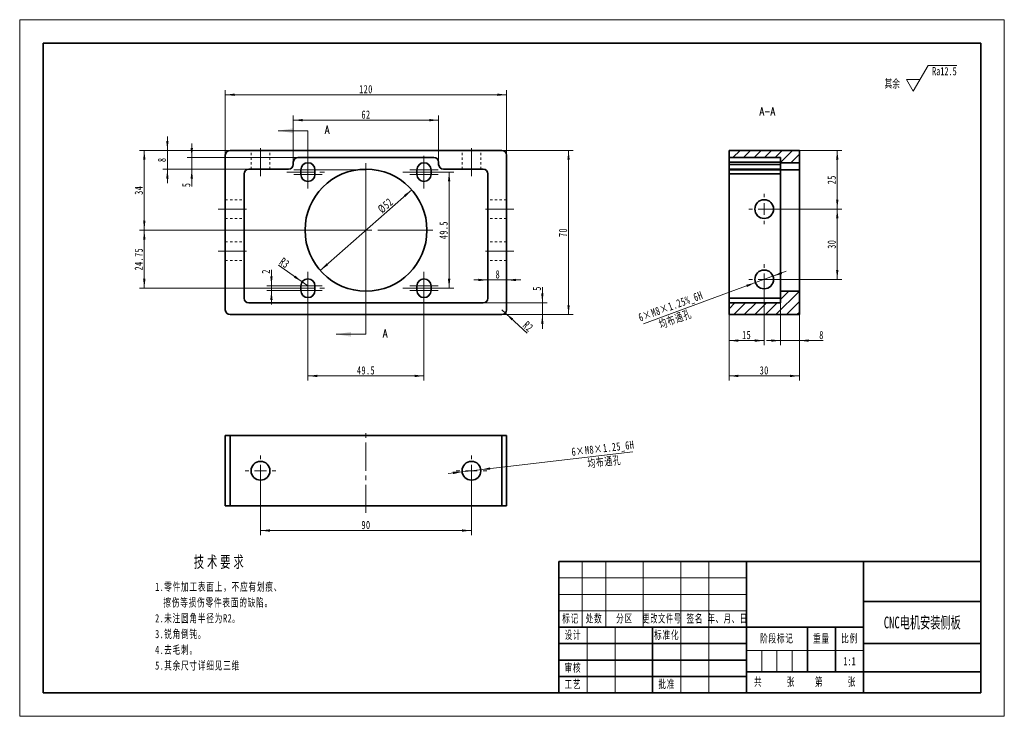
# Model space of a CAD drawing. Header units: millimetres. Extents: x -210 to 210, y -148 to 148.
import ezdxf
from ezdxf.enums import TextEntityAlignment as Align

# ---------------------------------------------------------------- set-up
doc = ezdxf.new("R2010")
doc.units = ezdxf.units.MM
doc.set_wipeout_variables(frame=1)
doc.linetypes.add('点画线', pattern=[18, 12, -2, 2, -2])
doc.linetypes.add('虚线', pattern=[2, 1, -1])
doc.layers.get('0').update_dxf_attribs({"lineweight": 35})
for name, color, linetype, lineweight in [('10', 7, 'Continuous', 18), ('中心线层', 1, '点画线', 18), ('剖面线层', 4, 'Continuous', 18), ('尺寸线层', 3, 'Continuous', 18), ('粗实线层', 7, 'Continuous', 35), ('细实线层', 7, 'Continuous', 18), ('虚线层', 6, '虚线', 18)]:
    doc.layers.add(name, color=color, linetype=linetype, lineweight=lineweight)
doc.styles.add('SLDTEXTSTYLE1', font='txt.shx', dxfattribs={"width": 0.7, "bigfont": 'gbcbig.shx'})
doc.styles.add('TitleStyle', font='txt', dxfattribs={"width": 0.667})
doc.styles.add('标准', font='txt', dxfattribs={"width": 0.667})
doc.dimstyles.new('GB_尺寸', dxfattribs={"dimtxt": 3.5, "dimasz": 4, "dimexe": 2, "dimexo": 0, "dimtad": 1, "dimdsep": 46, "dimtxsty": '标准', "dimblk": '_CAXARROW', "dimcen": 0, "dimdle": 6, "dimazin": 2, "dimtfac": 0.707107, "dimtdec": 3, "dimtmove": 2, "dimatfit": 3, "dimfxl": 0, "dimfrac": 2, "dimtolj": 1, "dimtzin": 0, "dimarcsym": 0})

# ---------------------------------------------------------------- blocks, each defined once
blk = doc.blocks.new('$CAXA_FRAME_13B17AC1$')
at = {"layer": '粗实线层'}
for p, q in [((-200, 138.5), (-200, -138.5)), ((200, 138.5), (-200, 138.5)), ((200, -138.5), (200, 138.5)), ((-200, -138.5), (200, -138.5))]:
    blk.add_line(p, q, dxfattribs=at)
at = {"layer": '细实线层'}
for p, q in [((210, 148.5), (-210, 148.5)), ((-210, 148.5), (-210, -148.5)), ((210, -148.5), (210, 148.5)), ((-210, -148.5), (210, -148.5))]:
    blk.add_line(p, q, dxfattribs=at)
blk = doc.blocks.new('$CAXA_TITLE_151E506F$')
at = {"layer": '粗实线层'}
for p, q in [((0, 56), (-180, 56)), ((-180, 56), (-180, 0)), ((-100, 56), (-100, 0)), ((-50, 56), (-50, 0)), ((0, 0), (0, 56)), ((0, 39), (-50, 39)), ((-50, 28), (-180, 28)), ((-140, 28), (-140, 0)), ((-74, 28), (-74, 9)), ((-62, 28), (-62, 9)), ((-100, 21), (-180, 21)), ((0, 21), (-50, 21)), ((-100, 14), (-180, 14)), ((0, 9), (-100, 9)), ((-100, 7), (-180, 7)), ((0, 0), (-180, 0))]:
    blk.add_line(p, q, dxfattribs=at)
at = {"layer": '细实线层'}
for p, q in [((-170, 56), (-170, 28)), ((-160, 56), (-160, 28)), ((-144, 56), (-144, 28)), ((-128, 56), (-128, 0)), ((-116, 56), (-116, 0)), ((-100, 49), (-180, 49)), ((-100, 42), (-180, 42)), ((-100, 35), (-180, 35)), ((-168, 28), (-168, 0)), ((-156, 28), (-156, 0)), ((-50, 18), (-100, 18)), ((-93.5, 18), (-93.5, 9)), ((-87, 18), (-87, 9)), ((-80.5, 18), (-80.5, 9))]:
    blk.add_line(p, q, dxfattribs=at)
at = {"layer": '尺寸线层', "char_height": 3.5, "attachment_point": 5, "line_spacing_factor": 1.369753, "style": '标准'}
for s, insert, width in [('\\T1.1;标记', (-175, 31.5), 18), ('\\T1.1;处数', (-165, 31.5), 18), ('\\T1.1;分区', (-152, 31.5), 30), ('\\T1.1;{\\W0.618357;更改文件号}', (-136, 31.5), 30), ('\\T1.1;签名', (-122, 31.5), 22), ('\\T1.1;{\\W0.634692;年、月、日}', (-108, 31.5), 30), ('\\T1.1;设计', (-174, 24.5), 22), ('\\T1.1;标准化', (-134, 24.5), 22), ('\\T1.1;阶段标记', (-87, 23), 50), ('\\T1.1;重量', (-68, 23), 22), ('\\T1.1;比例', (-56, 23), 22), ('\\T1.1;审核', (-174, 10.5), 22), ('\\T1.1;工艺', (-174, 3.5), 22), ('\\T1.1;批准', (-134, 3.5), 22), ('\\T1.1;共', (-95, 4.5), 8), ('\\T1.1;张', (-81, 4.5), 8), ('\\T1.1;第', (-69, 4.5), 8), ('\\T1.1;张', (-55, 4.5), 8)]:
    blk.add_mtext(s, dxfattribs=dict(at, insert=insert, width=width))
at = {"layer": '尺寸线层', "style": '标准'}
for tag, height, width, p in [('标记C', 3.54, 0.667, (-175, 52.5)), ('处数C', 3.54, 0.667, (-165, 52.5)), ('分区C', 3.54, 0.667, (-152, 52.5)), ('更改文件号C', 3.54, 0.512156, (-136, 52.5)), ('更改签名C', 3.54, 0.459969, (-122, 52.5)), ('更改日期C', 3.54, 0.62723, (-108, 52.5)), ('单位名称', 5.05, 0.667, (-25, 47.5)), ('标记B', 3.54, 0.667, (-175, 45.5)), ('处数B', 3.54, 0.667, (-165, 45.5)), ('分区B', 3.54, 0.667, (-152, 45.5)), ('更改文件号B', 3.54, 0.512156, (-136, 45.5)), ('更改签名B', 3.54, 0.459969, (-122, 45.5)), ('更改日期B', 3.54, 0.62723, (-108, 45.5)), ('材料名称', 5.05, 0.667, (-75, 42)), ('标记A', 3.54, 0.667, (-175, 38.5)), ('处数A', 3.54, 0.667, (-165, 38.5)), ('分区A', 3.54, 0.667, (-152, 38.5)), ('更改文件号A', 3.54, 0.512156, (-136, 38.5)), ('更改签名A', 3.54, 0.459969, (-122, 38.5)), ('更改日期A', 3.54, 0.62723, (-108, 38.5)), ('图纸名称', 5.05, 0.667, (-25, 30)), ('设计', 3.54, 0.667, (-162, 24.5)), ('设计日期', 3.54, 0.667, (-148, 24.5)), ('标准化', 3.54, 0.667, (-122, 24.5)), ('标准化日期', 3.54, 0.569556, (-108, 24.5)), ('图纸编号', 5.05, 0.667, (-25, 15)), ('审核', 3.54, 0.667, (-162, 10.5)), ('审核日期', 3.54, 0.667, (-148, 10.5)), ('阶段标记S', 3.54, 0.229984, (-96.75, 13.5)), ('阶段标记A', 3.54, 0.229984, (-90.25, 13.5)), ('阶段标记B', 3.54, 0.229984, (-83.75, 13.5)), ('阶段标记C', 3.54, 0.229984, (-77.25, 13.5)), ('重量', 3.54, 0.667, (-68, 13.5)), ('图纸比例', 3.54, 0.524733, (-56, 13.5)), ('工艺', 3.54, 0.667, (-162, 3.5)), ('工艺日期', 3.54, 0.667, (-148, 3.5)), ('批准', 3.54, 0.667, (-122, 3.5)), ('批准日期', 3.54, 0.667, (-108, 3.5)), ('页数', 3.54, 0.667, (-88, 4.5)), ('页码', 3.54, 0.667, (-62, 4.5)), ('投影符号', 3.54, 0.667, (-25, 4.5))]:
    blk.add_attdef(tag, text='', height=height, dxfattribs=dict(at, width=width)).set_placement(p, align=Align.MIDDLE_CENTER)
blk = doc.blocks.new('SW_CENTERMARKSYMBOL_0')
at = {"layer": '10', "color": 0}
for p, q in [((0, 5), (0, 28.5)), ((-5, 0), (-28.5, 0)), ((0, 0), (-2.5, 0)), ((0, 0), (0, 2.5)), ((0, 0), (0, -2.5)), ((0, 0), (2.5, 0)), ((5, 0), (28.5, 0)), ((0, -5), (0, -28.5))]:
    blk.add_line(p, q, dxfattribs=at)
blk = doc.blocks.new('SW_CENTERMARKSYMBOL_1')
at = {"layer": '10', "color": 0}
for p, q in [((0, 5), (0, 6.5)), ((-5, 0), (-6.5, 0)), ((0, 0), (-2.5, 0)), ((0, 0), (0, 2.5)), ((0, 0), (0, -2.5)), ((0, 0), (2.5, 0)), ((5, 0), (6.5, 0)), ((0, -5), (0, -6.5))]:
    blk.add_line(p, q, dxfattribs=at)
blk = doc.blocks.new('SW_CENTERMARKSYMBOL_2')
at = {"layer": '10', "color": 0}
for p, q in [((0, 5), (0, 6.5)), ((-5, 0), (-6.5, 0)), ((0, 0), (-2.5, 0)), ((0, 0), (0, 2.5)), ((0, 0), (0, -2.5)), ((0, 0), (2.5, 0)), ((5, 0), (6.5, 0)), ((0, -5), (0, -6.5))]:
    blk.add_line(p, q, dxfattribs=at)
blk = doc.blocks.new('SW_CENTERMARKSYMBOL_3')
at = {"layer": '10', "color": 0}
for p, q in [((0, 5), (0, 6.5)), ((-5, 0), (-6.5, 0)), ((0, 0), (-2.5, 0)), ((0, 0), (0, 2.5)), ((0, 0), (0, -2.5)), ((0, 0), (2.5, 0)), ((5, 0), (6.5, 0)), ((0, -5), (0, -6.5))]:
    blk.add_line(p, q, dxfattribs=at)
blk = doc.blocks.new('SW_CENTERMARKSYMBOL_4')
at = {"layer": '10', "color": 0}
for p, q in [((0, 5), (0, 6.5)), ((-5, 0), (-6.5, 0)), ((0, 0), (-2.5, 0)), ((0, 0), (0, 2.5)), ((0, 0), (0, -2.5)), ((0, 0), (2.5, 0)), ((5, 0), (6.5, 0)), ((0, -5), (0, -6.5))]:
    blk.add_line(p, q, dxfattribs=at)
blk = doc.blocks.new('*X9')
at = {"layer": '尺寸线层', "linetype": 'Continuous'}
for points in [[(24.12, 92.77), (23.62, 88.77), (24.62, 88.77)], [(24.12, 22.77), (23.62, 26.77), (24.62, 26.77)]]:
    blk.add_hatch(color=0, dxfattribs=at).paths.add_polyline_path(points, flags=0)
at = {"layer": '尺寸线层', "color": 0, "linetype": 'Continuous'}
for p, q in [((-4.29, 92.77), (26.12, 92.77)), ((24.12, 22.77), (24.12, 92.77)), ((-4.29, 22.77), (26.12, 22.77))]:
    blk.add_line(p, q, dxfattribs=at)
at = {"layer": '尺寸线层', "color": 0, "insert": (21.77, 57.77), "char_height": 3.5, "width": 7, "attachment_point": 5, "rotation": 90, "line_spacing_factor": 1.15057, "style": '标准'}
blk.add_mtext('\\T1.1;70', dxfattribs=at)
blk = doc.blocks.new('_CAXARROW')
blk.add_hatch(color=0).paths.add_polyline_path([(0, 0), (-1, 0.125), (-1, -0.125)], flags=0)
blk = doc.blocks.new('*X10')
at = {"layer": '尺寸线层', "linetype": 'Continuous'}
for points in [[(-122.29, 116.5), (-118.29, 116), (-118.29, 117)], [(-2.29, 116.5), (-6.29, 116), (-6.29, 117)]]:
    blk.add_hatch(color=0, dxfattribs=at).paths.add_polyline_path(points, flags=0)
at = {"layer": '尺寸线层', "color": 0, "linetype": 'Continuous'}
for p, q in [((-122.29, 90.77), (-122.29, 118.5)), ((-2.29, 90.77), (-2.29, 118.5)), ((-2.29, 116.5), (-122.29, 116.5))]:
    blk.add_line(p, q, dxfattribs=at)
at = {"layer": '尺寸线层', "color": 0, "insert": (-62.29, 118.86), "char_height": 3.5, "width": 9.3027, "attachment_point": 5, "line_spacing_factor": 1.15057, "style": '标准'}
blk.add_mtext('\\T1.1;120', dxfattribs=at)
blk = doc.blocks.new('*X11')
at = {"layer": '尺寸线层', "linetype": 'Continuous'}
for points in [[(-42.79, 75.96), (-45.46, 72.94), (-46.12, 73.69)], [(-81.79, 41.57), (-78.46, 43.84), (-79.12, 44.59)]]:
    blk.add_hatch(color=0, dxfattribs=at).paths.add_polyline_path(points, flags=0)
at = {"layer": '尺寸线层', "color": 0, "linetype": 'Continuous'}
blk.add_line((-42.79, 75.96), (-81.79, 41.57), dxfattribs=at)
at = {"layer": '尺寸线层', "color": 0, "insert": (-53.97, 69.25), "char_height": 3.5, "width": 11.5236, "attachment_point": 5, "rotation": 41.4068, "line_spacing_factor": 1.15057, "style": '标准'}
blk.add_mtext('\\T1.1;%%C52', dxfattribs=at)
blk = doc.blocks.new('*X12')
at = {"layer": '尺寸线层', "linetype": 'Continuous'}
blk.add_hatch(color=0, dxfattribs=at).paths.add_polyline_path([(-89.5, 36.73), (-92.5, 39.42), (-93.07, 38.6)], flags=0)
at = {"layer": '尺寸线层', "color": 0, "linetype": 'Continuous'}
blk.add_line((-99.65, 43.79), (-87.04, 35.02), dxfattribs=at)
at = {"layer": '尺寸线层', "color": 0, "linetype": 'Continuous', "insert": (-97, 44.81), "char_height": 3.5, "width": 7, "attachment_point": 5, "rotation": 325.2009, "line_spacing_factor": 1.15057, "style": '标准'}
blk.add_mtext('\\T1.1;R3', dxfattribs=at)
blk = doc.blocks.new('*X13')
at = {"layer": '尺寸线层', "linetype": 'Continuous'}
for points in [[(-102.61, 35.02), (-103.11, 39.02), (-102.11, 39.02)], [(-102.61, 33.02), (-103.11, 29.02), (-102.11, 29.02)]]:
    blk.add_hatch(color=0, dxfattribs=at).paths.add_polyline_path(points, flags=0)
at = {"layer": '尺寸线层', "color": 0, "linetype": 'Continuous'}
for p, q in [((-102.61, 27.02), (-102.61, 41.81)), ((-87.04, 35.02), (-104.61, 35.02)), ((-87.04, 33.02), (-104.61, 33.02))]:
    blk.add_line(p, q, dxfattribs=at)
at = {"layer": '尺寸线层', "color": 0, "insert": (-104.97, 41.16), "char_height": 3.5, "width": 7, "attachment_point": 5, "rotation": 90, "line_spacing_factor": 1.15057, "style": '标准'}
blk.add_mtext('\\T1.1;2', dxfattribs=at)
blk = doc.blocks.new('*X14')
at = {"layer": '尺寸线层', "linetype": 'Continuous'}
for points in [[(-21.26, -44.28), (-25.18, -45.25), (-25.29, -44.25)], [(-13.32, -43.36), (-9.29, -43.39), (-9.4, -42.39)]]:
    blk.add_hatch(color=0, dxfattribs=at).paths.add_polyline_path(points, flags=0)
at = {"layer": '尺寸线层', "color": 0, "linetype": 'Continuous'}
blk.add_line((51.52, -35.77), (-27.22, -44.98), dxfattribs=at)
at = {"layer": '尺寸线层', "color": 0, "char_height": 3.5, "attachment_point": 5, "rotation": 6.6697, "line_spacing_factor": 1.15057, "style": '标准'}
for s, insert, width in [('\\T1.1;6×M8×1.25_6H', (38.79, -34.54), 47.8964), ('\\T1.1;均布通孔', (39.45, -40.14), 25.8536)]:
    blk.add_mtext(s, dxfattribs=dict(at, insert=insert, width=width))
blk = doc.blocks.new('*X15')
at = {"layer": '尺寸线层', "linetype": 'Continuous'}
for points in [[(111.33, 39.15), (114.91, 41), (115.26, 40.06)], [(103.82, 36.39), (99.89, 35.48), (100.24, 34.54)]]:
    blk.add_hatch(color=0, dxfattribs=at).paths.add_polyline_path(points, flags=0)
at = {"layer": '尺寸线层', "color": 0, "linetype": 'Continuous'}
blk.add_line((56.11, 18.85), (116.96, 41.22), dxfattribs=at)
at = {"layer": '尺寸线层', "color": 0, "char_height": 3.5, "attachment_point": 5, "rotation": 20.1835, "line_spacing_factor": 1.15057, "style": '标准'}
for s, insert, width in [('\\T1.1;6×M8×1.25%_6H', (67.76, 26.02), 51.4499), ('\\T1.1;均布通孔', (69.71, 20.72), 25.8536)]:
    blk.add_mtext(s, dxfattribs=dict(at, insert=insert, width=width))
blk = doc.blocks.new('*X16')
at = {"layer": '尺寸线层', "linetype": 'Continuous'}
for points in [[(12.95, 27.77), (13.45, 31.77), (12.45, 31.77)], [(12.95, 22.77), (13.45, 18.77), (12.45, 18.77)]]:
    blk.add_hatch(color=0, dxfattribs=at).paths.add_polyline_path(points, flags=0)
at = {"layer": '尺寸线层', "color": 0, "linetype": 'Continuous'}
for p, q in [((12.95, 34.53), (12.95, 16.77)), ((-12.29, 27.77), (14.95, 27.77)), ((-12.29, 22.77), (14.95, 22.77))]:
    blk.add_line(p, q, dxfattribs=at)
at = {"layer": '尺寸线层', "color": 0, "insert": (10.62, 33.9), "char_height": 3.5, "width": 7, "attachment_point": 5, "rotation": 90, "line_spacing_factor": 1.15057, "style": '标准'}
blk.add_mtext('\\T1.1;5', dxfattribs=at)
blk = doc.blocks.new('*X17')
at = {"layer": '尺寸线层', "linetype": 'Continuous'}
for points in [[(-10.29, 37.54), (-14.29, 38.04), (-14.29, 37.04)], [(-2.29, 37.54), (1.71, 38.04), (1.71, 37.04)]]:
    blk.add_hatch(color=0, dxfattribs=at).paths.add_polyline_path(points, flags=0)
at = {"layer": '尺寸线层', "color": 0, "linetype": 'Continuous'}
for p, q in [((-10.29, 29.77), (-10.29, 39.54)), ((-2.29, 29.77), (-2.29, 39.54)), ((-16.29, 37.54), (3.71, 37.54))]:
    blk.add_line(p, q, dxfattribs=at)
at = {"layer": '尺寸线层', "color": 0, "insert": (-6.02, 39.89), "char_height": 3.5, "width": 7, "attachment_point": 5, "line_spacing_factor": 1.15057, "style": '标准'}
blk.add_mtext('\\T1.1;8', dxfattribs=at)
blk = doc.blocks.new('*X18')
at = {"layer": '尺寸线层', "linetype": 'Continuous'}
for points in [[(114.58, 11.69), (110.58, 12.19), (110.58, 11.19)], [(122.58, 11.69), (126.58, 12.19), (126.58, 11.19)]]:
    blk.add_hatch(color=0, dxfattribs=at).paths.add_polyline_path(points, flags=0)
at = {"layer": '尺寸线层', "color": 0, "linetype": 'Continuous'}
for p, q in [((114.58, 32.77), (114.58, 9.69)), ((122.58, 32.77), (122.58, 9.69)), ((108.58, 11.69), (132.68, 11.69))]:
    blk.add_line(p, q, dxfattribs=at)
at = {"layer": '尺寸线层', "color": 0, "insert": (132.02, 14.05), "char_height": 3.5, "width": 7, "attachment_point": 5, "line_spacing_factor": 1.15057, "style": '标准'}
blk.add_mtext('\\T1.1;8', dxfattribs=at)
blk = doc.blocks.new('*X19')
at = {"layer": '尺寸线层', "linetype": 'Continuous'}
for points in [[(-93.29, 105.67), (-89.29, 106.17), (-89.29, 105.17)], [(-31.29, 105.67), (-35.29, 106.17), (-35.29, 105.17)]]:
    blk.add_hatch(color=0, dxfattribs=at).paths.add_polyline_path(points, flags=0)
at = {"layer": '尺寸线层', "color": 0, "linetype": 'Continuous'}
for p, q in [((-93.29, 86.77), (-93.29, 107.67)), ((-93.29, 105.67), (-31.29, 105.67)), ((-31.29, 86.77), (-31.29, 107.67))]:
    blk.add_line(p, q, dxfattribs=at)
at = {"layer": '尺寸线层', "color": 0, "insert": (-62.29, 108.02), "char_height": 3.5, "width": 7, "attachment_point": 5, "line_spacing_factor": 1.15057, "style": '标准'}
blk.add_mtext('\\T1.1;62', dxfattribs=at)
blk = doc.blocks.new('*X20')
at = {"layer": '尺寸线层', "linetype": 'Continuous'}
for points in [[(-136.6, 89.77), (-136.1, 93.77), (-137.1, 93.77)], [(-136.6, 84.77), (-136.1, 80.77), (-137.1, 80.77)]]:
    blk.add_hatch(color=0, dxfattribs=at).paths.add_polyline_path(points, flags=0)
at = {"layer": '尺寸线层', "color": 0, "linetype": 'Continuous'}
for p, q in [((-136.6, 95.77), (-136.6, 77.45)), ((-91.29, 89.77), (-138.6, 89.77)), ((-95.29, 84.77), (-138.6, 84.77))]:
    blk.add_line(p, q, dxfattribs=at)
at = {"layer": '尺寸线层', "color": 0, "insert": (-138.94, 78.08), "char_height": 3.5, "width": 7, "attachment_point": 5, "rotation": 90, "line_spacing_factor": 1.15057, "style": '标准'}
blk.add_mtext('\\T1.1;5', dxfattribs=at)
blk = doc.blocks.new('*X21')
at = {"layer": '尺寸线层', "linetype": 'Continuous'}
for points in [[(-156.85, 92.77), (-157.35, 88.77), (-156.35, 88.77)], [(-156.85, 58.77), (-157.35, 62.77), (-156.35, 62.77)]]:
    blk.add_hatch(color=0, dxfattribs=at).paths.add_polyline_path(points, flags=0)
at = {"layer": '尺寸线层', "color": 0, "linetype": 'Continuous'}
for p, q in [((-98.03, 92.77), (-158.85, 92.77)), ((-156.85, 58.77), (-156.85, 92.77)), ((-59.79, 58.77), (-158.85, 58.77))]:
    blk.add_line(p, q, dxfattribs=at)
at = {"layer": '尺寸线层', "color": 0, "insert": (-159.2, 75.77), "char_height": 3.5, "width": 7, "attachment_point": 5, "rotation": 90, "line_spacing_factor": 1.15057, "style": '标准'}
blk.add_mtext('\\T1.1;34', dxfattribs=at)
blk = doc.blocks.new('*X22')
at = {"layer": '尺寸线层', "linetype": 'Continuous'}
for points in [[(-26.82, 83.52), (-26.32, 79.52), (-27.32, 79.52)], [(-26.82, 34.02), (-26.32, 38.02), (-27.32, 38.02)]]:
    blk.add_hatch(color=0, dxfattribs=at).paths.add_polyline_path(points, flags=0)
at = {"layer": '尺寸线层', "color": 0, "linetype": 'Continuous'}
for p, q in [((-37.54, 83.52), (-24.82, 83.52)), ((-26.82, 83.52), (-26.82, 34.02)), ((-37.54, 34.02), (-24.82, 34.02))]:
    blk.add_line(p, q, dxfattribs=at)
at = {"layer": '尺寸线层', "color": 0, "insert": (-29.17, 58.77), "char_height": 3.5, "width": 12.8057, "attachment_point": 5, "rotation": 90, "line_spacing_factor": 1.15057, "style": '标准'}
blk.add_mtext('\\T1.1;49.5', dxfattribs=at)
blk = doc.blocks.new('*X23')
at = {"layer": '尺寸线层', "linetype": 'Continuous'}
for points in [[(-87.04, -3.38), (-83.04, -2.88), (-83.04, -3.88)], [(-37.54, -3.38), (-41.54, -2.88), (-41.54, -3.88)]]:
    blk.add_hatch(color=0, dxfattribs=at).paths.add_polyline_path(points, flags=0)
at = {"layer": '尺寸线层', "color": 0, "linetype": 'Continuous'}
for p, q in [((-87.04, 34.02), (-87.04, -5.38)), ((-37.54, 34.02), (-37.54, -5.38)), ((-87.04, -3.38), (-37.54, -3.38))]:
    blk.add_line(p, q, dxfattribs=at)
at = {"layer": '尺寸线层', "color": 0, "insert": (-62.29, -1.03), "char_height": 3.5, "width": 12.8057, "attachment_point": 5, "line_spacing_factor": 1.15057, "style": '标准'}
blk.add_mtext('\\T1.1;49.5', dxfattribs=at)
blk = doc.blocks.new('*X24')
at = {"layer": '尺寸线层', "linetype": 'Continuous'}
for points in [[(-156.85, 58.77), (-157.35, 54.77), (-156.35, 54.77)], [(-156.85, 34.02), (-157.35, 38.02), (-156.35, 38.02)]]:
    blk.add_hatch(color=0, dxfattribs=at).paths.add_polyline_path(points, flags=0)
at = {"layer": '尺寸线层', "color": 0, "linetype": 'Continuous'}
for p, q in [((-62.29, 58.77), (-158.85, 58.77)), ((-156.85, 34.02), (-156.85, 58.77)), ((-96.04, 34.02), (-158.85, 34.02))]:
    blk.add_line(p, q, dxfattribs=at)
at = {"layer": '尺寸线层', "color": 0, "insert": (-159.2, 46.39), "char_height": 3.5, "width": 16.3339, "attachment_point": 5, "rotation": 90, "line_spacing_factor": 1.15057, "style": '标准'}
blk.add_mtext('\\T1.1;24.75', dxfattribs=at)
blk = doc.blocks.new('*X25')
at = {"layer": '尺寸线层', "linetype": 'Continuous'}
for points in [[(92.58, 11.69), (96.58, 11.19), (96.58, 12.19)], [(107.58, 11.69), (103.58, 11.19), (103.58, 12.19)]]:
    blk.add_hatch(color=0, dxfattribs=at).paths.add_polyline_path(points, flags=0)
at = {"layer": '尺寸线层', "color": 0, "linetype": 'Continuous'}
for p, q in [((107.58, 37.77), (107.58, 9.69)), ((92.58, 22.77), (92.58, 9.69)), ((107.58, 11.69), (92.58, 11.69))]:
    blk.add_line(p, q, dxfattribs=at)
at = {"layer": '尺寸线层', "color": 0, "insert": (100.08, 14.06), "char_height": 3.5, "width": 7, "attachment_point": 5, "line_spacing_factor": 1.15057, "style": '标准'}
blk.add_mtext('\\T1.1;15', dxfattribs=at)
blk = doc.blocks.new('*X26')
at = {"layer": '尺寸线层', "linetype": 'Continuous'}
for points in [[(92.58, -3.38), (96.58, -2.88), (96.58, -3.88)], [(122.58, -3.38), (118.58, -2.88), (118.58, -3.88)]]:
    blk.add_hatch(color=0, dxfattribs=at).paths.add_polyline_path(points, flags=0)
at = {"layer": '尺寸线层', "color": 0, "linetype": 'Continuous'}
for p, q in [((92.58, 22.77), (92.58, -5.38)), ((122.58, 22.77), (122.58, -5.38)), ((92.58, -3.38), (122.58, -3.38))]:
    blk.add_line(p, q, dxfattribs=at)
at = {"layer": '尺寸线层', "color": 0, "insert": (107.58, -1.03), "char_height": 3.5, "width": 7, "attachment_point": 5, "line_spacing_factor": 1.15057, "style": '标准'}
blk.add_mtext('\\T1.1;30', dxfattribs=at)
blk = doc.blocks.new('*X27')
at = {"layer": '尺寸线层', "linetype": 'Continuous'}
for points in [[(-147, 92.77), (-147.5, 96.77), (-146.5, 96.77)], [(-147, 84.77), (-147.5, 80.77), (-146.5, 80.77)]]:
    blk.add_hatch(color=0, dxfattribs=at).paths.add_polyline_path(points, flags=0)
at = {"layer": '尺寸线层', "color": 0, "linetype": 'Continuous'}
for p, q in [((-147, 78.77), (-147, 98.77)), ((-111.29, 92.77), (-149, 92.77)), ((-111.29, 84.77), (-149, 84.77))]:
    blk.add_line(p, q, dxfattribs=at)
at = {"layer": '尺寸线层', "color": 0, "insert": (-149.35, 88.77), "char_height": 3.5, "width": 7, "attachment_point": 5, "rotation": 90, "line_spacing_factor": 1.15057, "style": '标准'}
blk.add_mtext('\\T1.1;8', dxfattribs=at)
blk = doc.blocks.new('*X28')
at = {"layer": '尺寸线层', "linetype": 'Continuous'}
for points in [[(-107.29, -69.3), (-103.29, -68.8), (-103.29, -69.8)], [(-17.29, -69.3), (-21.29, -68.8), (-21.29, -69.8)]]:
    blk.add_hatch(color=0, dxfattribs=at).paths.add_polyline_path(points, flags=0)
at = {"layer": '尺寸线层', "color": 0, "linetype": 'Continuous'}
for p, q in [((-107.29, -43.82), (-107.29, -71.3)), ((-17.29, -43.82), (-17.29, -71.3)), ((-107.29, -69.3), (-17.29, -69.3))]:
    blk.add_line(p, q, dxfattribs=at)
at = {"layer": '尺寸线层', "color": 0, "insert": (-62.29, -66.95), "char_height": 3.5, "width": 7, "attachment_point": 5, "line_spacing_factor": 1.15057, "style": '标准'}
blk.add_mtext('\\T1.1;90', dxfattribs=at)
blk = doc.blocks.new('*X29')
at = {"layer": '尺寸线层', "linetype": 'Continuous'}
for points in [[(138.74, 67.77), (138.24, 63.77), (139.24, 63.77)], [(138.74, 37.77), (138.24, 41.77), (139.24, 41.77)]]:
    blk.add_hatch(color=0, dxfattribs=at).paths.add_polyline_path(points, flags=0)
at = {"layer": '尺寸线层', "color": 0, "linetype": 'Continuous'}
for p, q in [((107.58, 67.77), (140.74, 67.77)), ((138.74, 37.77), (138.74, 67.77)), ((107.58, 37.77), (140.74, 37.77))]:
    blk.add_line(p, q, dxfattribs=at)
at = {"layer": '尺寸线层', "color": 0, "insert": (136.39, 52.77), "char_height": 3.5, "width": 7, "attachment_point": 5, "rotation": 90, "line_spacing_factor": 1.15057, "style": '标准'}
blk.add_mtext('\\T1.1;30', dxfattribs=at)
blk = doc.blocks.new('*X30')
at = {"layer": '尺寸线层', "linetype": 'Continuous'}
for points in [[(138.74, 92.77), (139.24, 88.77), (138.24, 88.77)], [(138.74, 67.77), (139.24, 71.77), (138.24, 71.77)]]:
    blk.add_hatch(color=0, dxfattribs=at).paths.add_polyline_path(points, flags=0)
at = {"layer": '尺寸线层', "color": 0, "linetype": 'Continuous'}
for p, q in [((122.58, 92.77), (140.74, 92.77)), ((138.74, 92.77), (138.74, 67.77)), ((107.58, 67.77), (140.74, 67.77))]:
    blk.add_line(p, q, dxfattribs=at)
at = {"layer": '尺寸线层', "color": 0, "insert": (136.39, 80.27), "char_height": 3.5, "width": 7, "attachment_point": 5, "rotation": 90, "line_spacing_factor": 1.15057, "style": '标准'}
blk.add_mtext('\\T1.1;25', dxfattribs=at)
blk = doc.blocks.new('*X31')
at = {"layer": '尺寸线层', "color": 0, "linetype": 'ByBlock', "lineweight": -2, "line_spacing_factor": 1.15057}
for s, insert, char_height, width, attachment_point, style in [('\\T1.3;技术要求', (27.79, 0), 5, 114.1797, 2, 'TitleStyle'), ('\\T1.1;\\pxi-1,l1;1.零件加工表面上，不应有划痕、擦伤等损伤零件表面的缺陷。\\P2.未注圆角半径为R2。\\P3.锐角倒钝。\\P4.去毛刺。\\P5.其余尺寸详细见三维\\P', (0, -11.39), 3.5, 57.0899, 1, '标准')]:
    blk.add_mtext(s, dxfattribs=dict(at, insert=insert, char_height=char_height, width=width, attachment_point=attachment_point, style=style))
blk = doc.blocks.new('*X32')
at = {"layer": '尺寸线层', "linetype": 'Continuous'}
blk.add_hatch(color=0, dxfattribs=at).paths.add_polyline_path([(-2.81, 23.42), (-0.2, 20.35), (0.47, 21.08)], flags=0)
at = {"layer": '尺寸线层', "color": 0, "linetype": 'Continuous'}
blk.add_line((6.47, 14.91), (-4.29, 24.77), dxfattribs=at)
at = {"layer": '尺寸线层', "color": 0, "linetype": 'Continuous', "insert": (6.89, 17.73), "char_height": 3.5, "width": 7, "attachment_point": 5, "rotation": 317.51, "line_spacing_factor": 1.15057, "style": '标准'}
blk.add_mtext('\\T1.1;R2', dxfattribs=at)
blk = doc.blocks.new('*X33')
at = {"layer": '尺寸线层', "color": 0, "linetype": 'Continuous'}
for p, q in [((0, 0), (6.35, 11)), ((6.35, 11), (18.57, 11)), ((0, 0), (-2.89, 5)), ((-2.89, 5), (2.89, 5))]:
    blk.add_line(p, q, dxfattribs=at)
at = {"layer": '尺寸线层', "color": 0, "style": '标准', "width": 0.667}
blk.add_text('Ra12.5', height=3.5, dxfattribs=at).set_placement((13.3, 8.56), align=Align.MIDDLE_CENTER)
blk.add_text('其余', height=3.5, dxfattribs=at).set_placement((-5.69, 3.25), align=Align.MIDDLE_RIGHT)

msp = doc.modelspace()

# ---------------------------------------------------------------- hatches: boundary and pattern name
at = {"layer": '剖面线层'}
h = msp.add_hatch(dxfattribs=at)
h.set_pattern_fill('ANSI31', color=256, style=0, pattern_type=0)
h.paths.add_polyline_path([(122.575, 92.767), (92.575, 92.767), (92.575, 89.767), (114.575, 89.767), (114.575, 87.516), (122.575, 87.516)], flags=0)
h = msp.add_hatch(dxfattribs=at)
h.set_pattern_fill('ANSI31', color=256, style=0, pattern_type=0)
h.paths.add_polyline_path([(92.575, 27.767), (92.575, 22.767), (122.575, 22.767), (122.575, 32.767), (114.575, 32.767), (114.575, 27.767)], flags=0)
at = {"layer": '尺寸线层'}
for points in [[(-99.738, 101.167), (-93.388, 100.151), (-93.388, 102.183)], [(-74.989, 14.367), (-68.639, 13.351), (-68.639, 15.383)]]:
    msp.add_hatch(color=256, dxfattribs=at).paths.add_polyline_path(points, flags=0)

# ---------------------------------------------------------------- linework, layer by layer
at = {"layer": '中心线层'}
for p, q in [((-107.289, 81.767), (-107.289, 95.767)), ((-17.289, 81.767), (-17.289, 95.767)), ((-87.038, 78.516), (-87.038, 90.516)), ((-87.038, 76.516), (-87.038, 88.516)), ((-37.54, 78.516), (-37.54, 90.516)), ((-37.54, 76.516), (-37.54, 88.516)), ((-93.038, 84.516), (-81.038, 84.516)), ((-43.54, 84.516), (-31.54, 84.516)), ((-96.038, 83.516), (-78.038, 83.516)), ((-93.038, 82.516), (-81.038, 82.516)), ((-46.54, 83.516), (-28.54, 83.516)), ((-43.54, 82.516), (-31.54, 82.516)), ((-125.289, 67.767), (-111.289, 67.767)), ((0.711, 67.767), (-13.289, 67.767)), ((-125.289, 49.767), (-111.289, 49.767)), ((0.711, 49.767), (-13.289, 49.767)), ((-87.038, 29.019), (-87.038, 41.019)), ((-87.038, 27.019), (-87.038, 39.019)), ((-37.54, 29.019), (-37.54, 41.019)), ((-37.54, 27.019), (-37.54, 39.019)), ((-96.038, 34.019), (-78.038, 34.019)), ((-93.038, 35.019), (-81.038, 35.019)), ((-46.54, 34.019), (-28.54, 34.019)), ((-43.54, 35.019), (-31.54, 35.019)), ((-93.038, 33.019), (-81.038, 33.019)), ((-43.54, 33.019), (-31.54, 33.019)), ((-62.289, -61.82), (-62.289, -25.82))]:
    msp.add_line(p, q, dxfattribs=at)
at = {"layer": '尺寸线层'}
for p, q in [((-87.038, 101.167), (-99.738, 101.167)), ((-87.038, 101.167), (-87.038, 84.516)), ((-87.038, 84.516), (-62.289, 84.516)), ((-62.289, 84.516), (-62.289, 14.367)), ((-62.289, 14.367), (-74.989, 14.367))]:
    msp.add_line(p, q, dxfattribs=at)
at = {"layer": '粗实线层'}
for p, q in [((-4.289, 92.767), (-120.289, 92.767)), ((92.575, 92.767), (92.575, 89.767)), ((92.575, 92.767), (122.575, 92.767)), ((122.575, 87.516), (122.575, 92.767)), ((-122.289, 24.767), (-122.289, 90.767)), ((-33.289, 89.767), (-91.289, 89.767)), ((-2.289, 24.767), (-2.289, 90.767)), ((92.575, 89.767), (114.575, 89.767)), ((92.575, 87.767), (92.575, 89.767)), ((114.575, 89.767), (114.575, 87.516)), ((-95.289, 84.767), (-112.289, 84.767)), ((-93.289, 87.767), (-93.289, 86.767)), ((-90.038, 84.516), (-90.038, 82.516)), ((-84.038, 82.516), (-84.038, 84.516)), ((-40.54, 84.516), (-40.54, 82.516)), ((-34.54, 82.516), (-34.54, 84.516)), ((-31.289, 87.767), (-31.289, 86.767)), ((-12.289, 84.767), (-29.289, 84.767)), ((114.575, 87.767), (92.575, 87.767)), ((92.575, 87.767), (92.575, 86.767)), ((92.575, 86.767), (114.575, 86.767)), ((92.575, 84.767), (92.575, 86.767)), ((114.575, 84.767), (92.575, 84.767)), ((92.575, 84.516), (92.575, 84.767)), ((92.575, 84.516), (114.575, 84.516)), ((92.575, 82.767), (92.575, 84.516)), ((122.575, 87.516), (114.575, 87.516)), ((114.575, 87.516), (114.575, 84.516)), ((114.575, 84.516), (114.575, 32.767)), ((122.575, 84.516), (114.575, 84.516)), ((122.575, 87.516), (122.575, 84.516)), ((122.575, 84.516), (122.575, 32.767)), ((-114.289, 82.767), (-114.289, 29.767)), ((-10.289, 82.767), (-10.289, 29.767)), ((114.575, 82.767), (92.575, 82.767)), ((92.575, 82.767), (92.575, 29.767)), ((-90.038, 35.019), (-90.038, 33.019)), ((-84.038, 33.019), (-84.038, 35.019)), ((-40.54, 35.019), (-40.54, 33.019)), ((-34.54, 33.019), (-34.54, 35.019)), ((92.575, 29.767), (114.575, 29.767)), ((92.575, 27.767), (92.575, 29.767)), ((114.575, 32.767), (122.575, 32.767)), ((114.575, 32.767), (114.575, 27.767)), ((122.575, 22.767), (122.575, 32.767)), ((-12.289, 27.767), (-112.289, 27.767)), ((92.575, 27.767), (114.575, 27.767)), ((92.575, 27.767), (92.575, 22.767)), ((-4.289, 22.767), (-120.289, 22.767)), ((92.575, 22.767), (122.575, 22.767)), ((-122.289, -58.82), (-122.289, -28.82)), ((-122.289, -28.82), (-120.289, -28.82)), ((-120.289, -28.82), (-120.289, -58.82)), ((-120.289, -28.82), (-4.289, -28.82)), ((-4.289, -58.82), (-4.289, -28.82)), ((-4.289, -28.82), (-2.289, -28.82)), ((-2.289, -28.82), (-2.289, -58.82)), ((-120.289, -58.82), (-122.289, -58.82)), ((-4.289, -58.82), (-120.289, -58.82)), ((-2.289, -58.82), (-4.289, -58.82))]:
    msp.add_line(p, q, dxfattribs=at)
for centre, radius in [((-62.289, 58.767), 26), ((107.575, 67.767), 4), ((107.575, 37.767), 4), ((-107.289, -43.82), 4), ((-17.289, -43.82), 4)]:
    msp.add_circle(centre, radius, dxfattribs=at)
for centre, radius, start, end in [((-120.289, 90.767), 2, 90, 180), ((-4.289, 90.767), 2, 0, 90), ((-91.289, 87.767), 2, 90, 180), ((-33.289, 87.767), 2, 0, 90), ((-112.289, 82.767), 2, 90, 180), ((-95.289, 86.767), 2, 270, 0), ((-87.038, 84.516), 3, 0, 180), ((-37.54, 84.516), 3, 0, 180), ((-29.289, 86.767), 2, 180, 270), ((-12.289, 82.767), 2, 360, 90), ((-87.038, 82.516), 3, 180, 0), ((-37.54, 82.516), 3, 180, 0), ((-87.038, 35.019), 3, 0, 180), ((-37.54, 35.019), 3, 0, 180), ((-112.289, 29.767), 2, 180, 270), ((-87.038, 33.019), 3, 180, 360), ((-37.54, 33.019), 3, 180, 0), ((-12.289, 29.767), 2, 270, 0), ((-120.289, 24.767), 2, 180, 270), ((-4.289, 24.767), 2, 270, 0)]:
    msp.add_arc(centre, radius, start, end, dxfattribs=at)
at = {"layer": '虚线层'}
for p, q in [((-111.289, 84.767), (-111.289, 92.767)), ((-103.289, 84.767), (-103.289, 92.767)), ((-21.289, 84.767), (-21.289, 92.767)), ((-13.289, 84.767), (-13.289, 92.767)), ((-122.289, 71.767), (-114.289, 71.767)), ((-2.289, 71.767), (-10.289, 71.767)), ((-122.289, 63.767), (-114.289, 63.767)), ((-2.289, 63.767), (-10.289, 63.767)), ((-122.289, 53.767), (-114.289, 53.767)), ((-2.289, 53.767), (-10.289, 53.767)), ((-122.289, 45.767), (-114.289, 45.767)), ((-2.289, 45.767), (-10.289, 45.767))]:
    msp.add_line(p, q, dxfattribs=at)

# ---------------------------------------------------------------- block references
at = {"layer": '中心线层'}
for name, p in [('SW_CENTERMARKSYMBOL_0', (-62.289, 58.767)), ('SW_CENTERMARKSYMBOL_2', (107.575, 67.767)), ('SW_CENTERMARKSYMBOL_1', (107.575, 37.767)), ('SW_CENTERMARKSYMBOL_3', (-107.289, -43.82)), ('SW_CENTERMARKSYMBOL_4', (-17.289, -43.82))]:
    msp.add_blockref(name, p, dxfattribs=at)
at = {"layer": '尺寸线层'}
msp.add_blockref('*X31', (-152.226, -80.144), dxfattribs=at)
at = {"layer": '粗实线层'}
msp.add_blockref('$CAXA_FRAME_13B17AC1$', (0, 0), dxfattribs=at)
ref = msp.add_blockref('$CAXA_TITLE_151E506F$', (200, -138.5), dxfattribs=at)
ref.add_attrib('图纸名称', 'CNC电机安装侧板', dxfattribs={"layer": '尺寸线层', "height": 5, "style": '标准', "width": 0.667}).set_placement((175, -108.5), align=Align.MIDDLE_CENTER)
ref.add_attrib('图纸比例', '1:1', dxfattribs={"layer": '尺寸线层', "height": 3.5, "style": '标准', "width": 0.667}).set_placement((144, -125), align=Align.MIDDLE_CENTER)

# ---------------------------------------------------------------- texts
at = {"layer": '尺寸线层', "char_height": 3.5, "style": 'SLDTEXTSTYLE1'}
for s, insert, width, attachment_point in [('A-A', (108.902, 111.154), 9.8, 2), ('A', (-79.809, 103.334), 2.8, 1), ('A', (-55.061, 16.534), 2.8, 1)]:
    msp.add_mtext(s, dxfattribs=dict(at, insert=insert, width=width, attachment_point=attachment_point))

# ---------------------------------------------------------------- dimensions: what is measured, and where the dimension line sits
at = {"layer": '尺寸线层'}
for base, p1, p2, angle, picture, middle in [((-122.289, 116.497), (-2.289, 90.767), (-122.289, 90.767), 180, '*X10', (-62.289, 118.862)), ((-146.995, 92.767), (-111.289, 84.767), (-111.289, 92.767), 90, '*X27', (-149.351, 88.767)), ((-156.849, 92.767), (-59.789, 58.767), (-98.029, 92.767), 90, '*X21', (-159.205, 75.767)), ((24.124, 92.767), (-4.289, 22.767), (-4.289, 92.767), 90, '*X9', (21.768, 57.767)), ((138.742, 67.767), (122.575, 92.767), (107.575, 67.767), 90, '*X30', (136.387, 80.267)), ((-26.82, 34.019), (-37.54, 83.516), (-37.54, 34.019), 270, '*X22', (-29.175, 58.767)), ((138.742, 67.767), (107.575, 37.767), (107.575, 67.767), 90, '*X29', (136.387, 52.767)), ((-156.849, 58.767), (-96.038, 34.019), (-62.289, 58.767), 90, '*X24', (-159.205, 46.393))]:
    dim = msp.add_linear_dim(base=base, p1=p1, p2=p2, angle=angle, dimstyle='GB_尺寸', override={"dimscale": 1, "dimsah": 1, "dimtfill": 1, "dimtzin": 0}, dxfattribs=at)
    dim.commit()
    dim.dimension.update_dxf_attribs({"geometry": picture, "text_midpoint": middle})
for base, p1, p2, picture, middle in [((-31.289, 105.668), (-93.289, 86.767), (-31.289, 86.767), '*X19', (-62.289, 108.024)), ((-37.54, -3.383), (-87.038, 34.019), (-37.54, 34.019), '*X23', (-62.289, -1.028)), ((92.575, 11.693), (107.575, 37.767), (92.575, 22.767), '*X25', (100.075, 14.058)), ((122.575, -3.383), (92.575, 22.767), (122.575, 22.767), '*X26', (107.575, -1.028)), ((-17.289, -69.303), (-107.289, -43.82), (-17.289, -43.82), '*X28', (-62.289, -66.948))]:
    dim = msp.add_linear_dim(base=base, p1=p1, p2=p2, dimstyle='GB_尺寸', override={"dimscale": 1, "dimsah": 1, "dimtfill": 1, "dimtzin": 0}, dxfattribs=at)
    dim.commit()
    dim.dimension.update_dxf_attribs({"geometry": picture, "text_midpoint": middle})
for base, p1, p2, picture, middle in [((-136.602, 84.767), (-91.289, 89.767), (-95.289, 84.767), '*X20', (-138.938, 78.084)), ((-102.615, 35.019), (-87.038, 33.019), (-87.038, 35.019), '*X13', (-104.97, 41.164)), ((12.952, 22.767), (-12.289, 27.767), (-12.289, 22.767), '*X16', (10.617, 33.9))]:
    dim = msp.add_linear_dim(base=base, p1=p1, p2=p2, angle=90, dimstyle='GB_尺寸', override={"dimscale": 1, "dimsah": 1, "dimtfill": 1, "dimtzin": 0}, dxfattribs=at)
    dim.commit()
    dim.dimension.update_dxf_attribs({"geometry": picture, "text_midpoint": middle, "dimtype": 160})
for p1, p2, override, picture, middle in [((-81.79, 41.571), (-42.788, 75.964), {"dimscale": 1, "dimpost": '%%C<>', "dimsah": 1, "dimtfill": 1, "dimtzin": 0}, '*X11', (-52.409, 67.48)), ((111.33, 39.147), (103.821, 36.387), {"dimscale": 1, "dimpost": '6×M<>×1.25%_6H\\X均布通孔', "dimsah": 1, "dimtfac": 1, "dimtfill": 1, "dimtzin": 0}, '*X15', (68.697, 23.475)), ((-21.262, -44.284), (-13.316, -43.355), {"dimscale": 1, "dimpost": '6×M<>×1.25_6H\\X均布通孔', "dimsah": 1, "dimtfac": 1, "dimtfill": 1, "dimtzin": 0}, '*X14', (39.107, -37.225))]:
    dim = msp.add_diameter_dim_2p(p1=p1, p2=p2, dimstyle='GB_尺寸', override=override, dxfattribs=at)
    dim.commit()
    dim.dimension.update_dxf_attribs({"geometry": picture, "text_midpoint": middle, "dimtype": 163})
for center, mpoint, picture, middle in [((-87.038, 35.019), (-89.501, 36.731), '*X12', (-98.343, 42.876)), ((-4.289, 24.767), (-2.814, 23.416), '*X32', (5.295, 15.988))]:
    dim = msp.add_radius_dim(center=center, mpoint=mpoint, dimstyle='GB_尺寸', override={"dimscale": 1, "dimpost": 'R<>', "dimsah": 1, "dimtfill": 1, "dimtzin": 0}, dxfattribs=at)
    dim.commit()
    dim.dimension.update_dxf_attribs({"geometry": picture, "text_midpoint": middle})
for base, p1, p2, picture, middle in [((-2.289, 37.539), (-10.289, 29.767), (-2.289, 29.767), '*X17', (-6.017, 39.894)), ((122.575, 11.693), (114.575, 32.767), (122.575, 32.767), '*X18', (132.017, 14.048))]:
    dim = msp.add_linear_dim(base=base, p1=p1, p2=p2, dimstyle='GB_尺寸', override={"dimscale": 1, "dimsah": 1, "dimtfill": 1, "dimtzin": 0}, dxfattribs=at)
    dim.commit()
    dim.dimension.update_dxf_attribs({"geometry": picture, "text_midpoint": middle, "dimtype": 160})

# ---------------------------------------------------------------- next in the draw order: wipeouts: each hides what was drawn before it
msp.add_wipeout([(171.162, 117.998), (174.048, 122.998), (174.048, 122.998), (168.275, 122.998), (168.275, 122.998)]).dxf.layer = '尺寸线层'

# ---------------------------------------------------------------- next in the draw order: block references
msp.add_blockref('*X33', (171.162, 117.998), dxfattribs=at)

doc.saveas('drawing.dxf')
